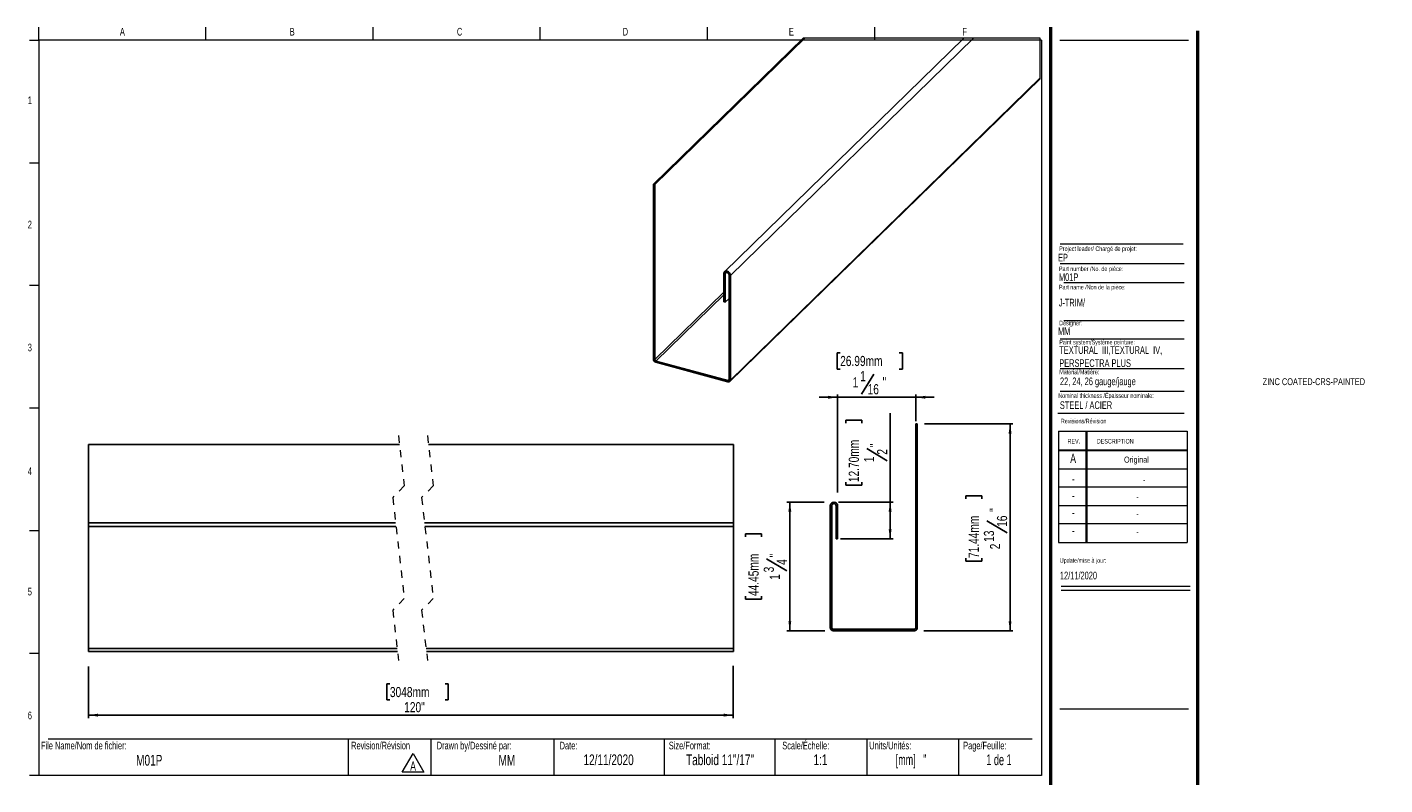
# Model space of a CAD drawing. Header units: inches. Extents: x 0.5 to 18.9, y 0.4 to 10.7.
import ezdxf

# ---------------------------------------------------------------- set-up
doc = ezdxf.new("R2010")
doc.units = ezdxf.units.IN
doc.header["$MEASUREMENT"] = 0
doc.linetypes.add('HIDDEN', pattern=[0.075, 0.05, -0.025])
doc.layers.add('FORMAT', color=7, linetype='Continuous')
doc.styles.add('SLDTEXTSTYLE0', font='TXT', dxfattribs={"width": 0.7})
doc.styles.add('SLDTEXTSTYLE1', font='TXT', dxfattribs={"width": 0.633333})
doc.styles.add('SLDTEXTSTYLE2', font='TXT', dxfattribs={"width": 0.625})
doc.styles.add('SLDTEXTSTYLE3', font='TXT', dxfattribs={"width": 0.75})
doc.dimstyles.new('SLDDIMSTYLE0', dxfattribs={"dimtxt": 0.137795, "dimasz": 0.13, "dimexe": 0, "dimexo": 0.0625, "dimgap": 0.034449, "dimtad": 1, "dimdec": 6, "dimrnd": 1e-09, "dimzin": 12, "dimdsep": 46, "dimlunit": 5, "dimtxsty": 'SLDTEXTSTYLE3', "dimsah": 1, "dimcen": 0.09, "dimadec": 0, "dimazin": 3, "dimtfac": 1, "dimtofl": 0, "dimtmove": 0, "dimatfit": 3, "dimfxl": 0, "dimfrac": 2, "dimtolj": 1, "dimtzin": 12, "dimarcsym": 0})
doc.dimstyles.new('SLDDIMSTYLE1', dxfattribs={"dimtxt": 0.137795, "dimasz": 0.13, "dimexe": 0, "dimexo": 0.0625, "dimgap": 0.034449, "dimtad": 1, "dimdec": 6, "dimrnd": 1e-09, "dimzin": 12, "dimdsep": 46, "dimlunit": 5, "dimtxsty": 'SLDTEXTSTYLE3', "dimsah": 1, "dimcen": 0.09, "dimadec": 0, "dimazin": 3, "dimtfac": 1, "dimtmove": 0, "dimatfit": 0, "dimfxl": 0, "dimfrac": 2, "dimtolj": 1, "dimtzin": 12, "dimarcsym": 0})
doc.dimstyles.new('SLDDIMSTYLE2', dxfattribs={"dimtxt": 0.137795, "dimasz": 0.13, "dimexe": 0, "dimexo": 0.0625, "dimgap": 0.034449, "dimtad": 1, "dimrnd": 1e-09, "dimzin": 12, "dimdsep": 46, "dimlunit": 5, "dimtxsty": 'SLDTEXTSTYLE3', "dimsah": 1, "dimcen": 0.09, "dimadec": 0, "dimazin": 3, "dimtfac": 1, "dimtofl": 0, "dimtmove": 0, "dimatfit": 3, "dimfxl": 0, "dimfrac": 2, "dimtolj": 1, "dimtzin": 12, "dimarcsym": 0})

# ---------------------------------------------------------------- blocks, each defined once
blk = doc.blocks.new('SW_NOTE_0')
at = {"color": 0, "linetype": 'Continuous', "lineweight": 0}
for p, q in [((-0.098, 0.016), (0.049, 0.27)), ((0.049, 0.27), (0.195, 0.016)), ((0.195, 0.016), (-0.098, 0.016))]:
    blk.add_line(p, q, dxfattribs=at)
at = {"color": 0, "linetype": 'Continuous', "lineweight": 0, "insert": (0.049, 0.161), "char_height": 0.125, "attachment_point": 2, "style": 'SLDTEXTSTYLE0'}
blk.add_mtext('A', dxfattribs=at)
blk = doc.blocks.new('SW_NOTE_1')
at = {"layer": 'FORMAT', "color": 0, "char_height": 0.10417, "attachment_point": 1, "style": 'SLDTEXTSTYLE0'}
for s, insert in [('TEXTURAL  III,TEXTURAL  IV,', (0, 0.134)), ('PERSPECTRA PLUS', (0, -0.044))]:
    blk.add_mtext(s, dxfattribs=dict(at, insert=insert))
blk = doc.blocks.new('_D')
at = {"layer": 'FORMAT'}
for p, q in [((11.3, 4.237), (10.793, 4.237)), ((10.832, 4.237), (10.832, 2.487)), ((10.229, 3.762), (10.229, 3.804)), ((10.229, 3.804), (10.448, 3.804)), ((10.448, 3.804), (10.448, 3.762)), ((10.516, 3.466), (10.792, 3.301)), ((10.229, 2.959), (10.229, 2.917)), ((10.448, 2.917), (10.448, 2.959)), ((10.229, 2.917), (10.448, 2.917)), ((11.306, 2.487), (10.793, 2.487))]:
    blk.add_line(p, q, dxfattribs=at)
for points in [[(10.832, 4.237), (10.812, 4.107), (10.852, 4.107)], [(10.832, 2.487), (10.852, 2.617), (10.812, 2.617)]]:
    blk.add_solid(points, dxfattribs=at)
at = {"layer": 'FORMAT', "attachment_point": 1, "rotation": 90, "style": 'SLDTEXTSTYLE3'}
for s, insert, char_height in [('44.45mm', (10.27, 2.959), 0.1378), ('"', (10.557, 3.485), 0.138), ('3', (10.477, 3.281), 0.138), ('4', (10.655, 3.383), 0.138), ('1', (10.559, 3.18), 0.138)]:
    blk.add_mtext(s, dxfattribs=dict(at, insert=insert, char_height=char_height))
blk = doc.blocks.new('_D_1')
at = {"layer": 'FORMAT'}
for p, q in [((11.592, 5.31), (11.592, 5.352)), ((11.592, 5.352), (11.811, 5.352)), ((11.811, 5.352), (11.811, 5.31)), ((12.195, 4.237), (12.195, 5.445)), ((11.879, 4.963), (12.155, 4.798)), ((11.592, 4.508), (11.592, 4.466)), ((11.592, 4.466), (11.811, 4.466)), ((11.811, 4.466), (11.811, 4.508)), ((11.495, 4.237), (12.235, 4.237)), ((12.195, 3.737), (12.195, 4.237)), ((11.521, 3.737), (12.235, 3.737))]:
    blk.add_line(p, q, dxfattribs=at)
for points in [[(12.195, 4.237), (12.175, 4.107), (12.215, 4.107)], [(12.195, 3.737), (12.215, 3.867), (12.175, 3.867)]]:
    blk.add_solid(points, dxfattribs=at)
at = {"layer": 'FORMAT', "attachment_point": 1, "rotation": 90, "style": 'SLDTEXTSTYLE3'}
for s, insert, char_height in [('12.70mm', (11.633, 4.508), 0.1378), ('"', (11.92, 4.982), 0.138), ('1', (11.84, 4.779), 0.138), ('2', (12.018, 4.881), 0.138)]:
    blk.add_mtext(s, dxfattribs=dict(at, insert=insert, char_height=char_height))
blk = doc.blocks.new('_D_2')
at = {"layer": 'FORMAT'}
for p, q in [((12.663, 5.299), (13.864, 5.299)), ((13.825, 5.299), (13.825, 2.487)), ((13.222, 4.279), (13.222, 4.321)), ((13.222, 4.321), (13.441, 4.321)), ((13.441, 4.321), (13.441, 4.279)), ((13.509, 3.983), (13.785, 3.817)), ((13.222, 3.476), (13.222, 3.434)), ((13.222, 3.434), (13.441, 3.434)), ((13.441, 3.434), (13.441, 3.476)), ((12.654, 2.487), (13.864, 2.487))]:
    blk.add_line(p, q, dxfattribs=at)
for points in [[(13.825, 5.299), (13.805, 5.169), (13.845, 5.169)], [(13.825, 2.487), (13.845, 2.617), (13.805, 2.617)]]:
    blk.add_solid(points, dxfattribs=at)
at = {"layer": 'FORMAT', "attachment_point": 1, "rotation": 90, "style": 'SLDTEXTSTYLE3'}
for s, insert, char_height in [('71.44mm', (13.263, 3.476), 0.1378), ('"', (13.55, 4.104), 0.138), ('16', (13.647, 3.9), 0.1378), ('13', (13.469, 3.696), 0.1378), ('2', (13.552, 3.595), 0.138)]:
    blk.add_mtext(s, dxfattribs=dict(at, insert=insert, char_height=char_height))
blk = doc.blocks.new('_D_3')
at = {"layer": 'FORMAT'}
for p, q in [((11.516, 6.265), (11.474, 6.265)), ((11.474, 6.265), (11.474, 6.046)), ((12.319, 6.265), (12.361, 6.265)), ((12.361, 6.265), (12.361, 6.046)), ((11.474, 6.046), (11.516, 6.046)), ((11.972, 5.978), (11.806, 5.702)), ((12.361, 6.046), (12.319, 6.046)), ((11.482, 5.662), (11.232, 5.662)), ((11.482, 4.369), (11.482, 5.701)), ((11.482, 5.662), (12.544, 5.662)), ((12.544, 5.339), (12.544, 5.701)), ((12.544, 5.662), (12.794, 5.662))]:
    blk.add_line(p, q, dxfattribs=at)
for points in [[(11.482, 5.662), (11.352, 5.682), (11.352, 5.642)], [(12.544, 5.662), (12.674, 5.642), (12.674, 5.682)]]:
    blk.add_solid(points, dxfattribs=at)
at = {"layer": 'FORMAT', "attachment_point": 1, "style": 'SLDTEXTSTYLE3'}
for s, insert, char_height in [('26.99mm', (11.516, 6.224), 0.1378), ('1', (11.686, 5.935), 0.138), ('1', (11.787, 6.018), 0.138), ('"', (12.093, 5.937), 0.138), ('16', (11.889, 5.84), 0.1378)]:
    blk.add_mtext(s, dxfattribs=dict(at, insert=insert, char_height=char_height))
blk = doc.blocks.new('_D_4')
at = {"layer": 'FORMAT'}
for p, q in [((1.301, 2), (1.301, 1.3)), ((10.064, 2.011), (10.064, 1.3)), ((5.397, 1.765), (5.355, 1.765)), ((5.355, 1.765), (5.355, 1.546)), ((6.148, 1.765), (6.19, 1.765)), ((6.19, 1.765), (6.19, 1.546)), ((5.355, 1.546), (5.397, 1.546)), ((6.19, 1.546), (6.148, 1.546)), ((1.301, 1.34), (10.064, 1.34))]:
    blk.add_line(p, q, dxfattribs=at)
for points in [[(1.301, 1.34), (1.431, 1.32), (1.431, 1.36)], [(10.064, 1.34), (9.934, 1.36), (9.934, 1.32)]]:
    blk.add_solid(points, dxfattribs=at)
at = {"layer": 'FORMAT', "char_height": 0.1378, "attachment_point": 1, "style": 'SLDTEXTSTYLE3'}
for s, insert in [('3048mm', (5.397, 1.723)), ('120"', (5.591, 1.517))]:
    blk.add_mtext(s, dxfattribs=dict(at, insert=insert))

msp = doc.modelspace()

# ---------------------------------------------------------------- linework, layer by layer
at = {"color": 7, "linetype": 'Continuous', "lineweight": 18}
for p, q in [((0.6262516, 10.5170732), (0.6262516, 10.6939449)), ((2.8970849, 10.5170732), (2.8970849, 10.6939449)), ((5.1679183, 10.5170732), (5.1679183, 10.6939449)), ((7.4387516, 10.5170732), (7.4387516, 10.6939449)), ((9.7095849, 10.6939449), (9.7095849, 10.5170732)), ((11.9804183, 10.6939449), (11.9804183, 10.5170732)), ((0.5012516, 10.5170732), (0.6262516, 10.5170732)), ((14.2512516, 10.5170732), (0.6262516, 10.5170732)), ((0.6262516, 10.5170732), (0.6262516, 0.5170732)), ((14.2512516, 10.5170732), (14.2512516, 0.5170732)), ((14.5012516, 10.5170732), (16.2512516, 10.5170732)), ((0.5012516, 8.8504065), (0.6262516, 8.8504065)), ((14.5052809, 7.4796461), (16.192868, 7.4796461)), ((14.5578273, 7.2228331), (16.192868, 7.2228331)), ((0.5012516, 7.1837398), (0.6262516, 7.1837398)), ((14.5578273, 6.7072972), (16.192868, 6.7072972)), ((14.5052809, 6.4574028), (16.192868, 6.4574028)), ((14.5052809, 6.0531641), (16.192868, 6.0531641)), ((14.5052809, 5.7453132), (16.192868, 5.7453132)), ((0.5012516, 5.5170732), (0.6262516, 5.5170732)), ((14.4754278, 5.446808), (16.192868, 5.446808)), ((14.4811999, 5.1987495), (16.2311999, 5.1987495)), ((14.4811999, 5.1987495), (14.4811999, 3.6887495)), ((14.8561999, 5.1987495), (14.8561999, 3.6887495)), ((14.8661999, 5.1987495), (14.8661999, 3.6887495)), ((16.2311999, 5.1987495), (16.2311999, 3.6887495)), ((14.4811999, 4.9487495), (16.2311999, 4.9487495)), ((14.4811999, 4.9387495), (16.2311999, 4.9387495)), ((14.4811999, 4.6887495), (16.2311999, 4.6887495)), ((16.2311999, 4.4387495), (14.4811999, 4.4387495)), ((14.4811999, 4.1887495), (16.2311999, 4.1887495)), ((16.2311999, 3.9387495), (14.4811999, 3.9387495)), ((0.5012516, 3.8504065), (0.6262516, 3.8504065)), ((14.4811999, 3.6887495), (16.2311999, 3.6887495)), ((14.5215385, 3.094666), (16.2715385, 3.094666)), ((14.5215385, 3.0386495), (16.2715385, 3.0386495)), ((0.5012516, 2.1837398), (0.6262516, 2.1837398)), ((0.7512516, 1.0170732), (14.1262516, 1.0170732)), ((4.8316802, 1.0170732), (4.8316802, 0.5170732)), ((5.9539324, 1.0170732), (5.9539324, 0.5170732)), ((7.6262516, 1.0170732), (7.6262516, 0.5170732)), ((9.1262516, 1.0170732), (9.1262516, 0.5170732)), ((10.6262516, 1.0170732), (10.6262516, 0.5170732)), ((11.8762516, 1.0170732), (11.8762516, 0.5170732)), ((13.1262516, 1.0170732), (13.1262516, 0.5170732)), ((0.6262516, 0.5170732), (0.5012516, 0.5170732)), ((14.2512516, 0.5170732), (0.6262516, 0.5170732))]:
    msp.add_line(p, q, dxfattribs=at)
at = {"color": 7, "linetype": 'Continuous', "lineweight": 25}
for p, q in [((11.0122367, 10.5427937), (8.977787, 8.5571095)), ((11.0348512, 10.5427937), (8.995476, 8.5523013)), ((13.1981713, 10.5427937), (9.9444664, 7.367077)), ((13.3262908, 10.5427937), (10.0236115, 7.3192783)), ((10.0162923, 5.8771298), (14.2329056, 9.9926733)), ((14.2329056, 10.0042399), (10.0236115, 5.8958396)), ((8.977787, 8.5571095), (8.977787, 6.180074)), ((8.977787, 8.5571095), (8.995476, 8.5523013)), ((8.995476, 8.5523013), (8.995476, 6.1752657)), ((9.935169, 7.3433149), (9.935169, 6.9575884)), ((9.952858, 7.3385067), (9.952858, 6.9527825)), ((10.0059225, 5.9006479), (10.0059225, 7.3240842)), ((10.0236115, 5.8958396), (10.0236115, 7.3192783)), ((9.952858, 6.9527825), (9.935169, 6.9575884)), ((10.0059225, 7.0045752), (9.952858, 6.9527825)), ((9.0126064, 6.1540075), (9.9887921, 5.8887011)), ((9.0126064, 6.1368629), (9.9887921, 5.8715566)), ((12.544034, 5.2994971), (12.544034, 2.5263672)), ((12.564034, 5.2994971), (12.544034, 5.2994971)), ((12.564034, 5.2994971), (12.564034, 2.5263672)), ((5.5276156, 5.0182471), (1.3009423, 5.0182471)), ((1.3009423, 5.0182471), (1.3009423, 3.9557471)), ((10.0644167, 5.0182471), (5.9213167, 5.0182471)), ((10.0644167, 5.0182471), (10.0644167, 3.9557471)), ((11.381534, 2.5263672), (11.381534, 4.1869971)), ((11.401534, 2.5263672), (11.401534, 4.1869971)), ((11.461534, 4.1869971), (11.461534, 3.7369971)), ((11.481534, 4.1869971), (11.481534, 3.7369971)), ((5.4738775, 3.9557471), (1.3009423, 3.9557471)), ((1.3009423, 3.9057471), (1.3009423, 3.9557471)), ((5.4796127, 3.9057471), (1.3009423, 3.9057471)), ((1.3009423, 2.2451172), (1.3009423, 3.9057471)), ((10.0644167, 3.9557471), (5.8675787, 3.9557471)), ((10.0644167, 3.9057471), (5.8733139, 3.9057471)), ((10.0644167, 3.9057471), (10.0644167, 3.9557471)), ((10.0644167, 2.2451172), (10.0644167, 3.9057471)), ((11.461534, 3.7369971), (11.481534, 3.7369971)), ((12.5246639, 2.5069971), (11.4209041, 2.5069971)), ((12.5246639, 2.4869971), (11.4209041, 2.4869971)), ((5.4944435, 2.2451172), (1.3009423, 2.2451172)), ((1.3009423, 2.2057471), (1.3009423, 2.2451172)), ((10.0644167, 2.2451172), (5.8881446, 2.2451172)), ((10.0644167, 2.2057471), (10.0644167, 2.2451172)), ((5.4989537, 2.2057471), (1.3009423, 2.2057471)), ((10.0644167, 2.2057471), (5.8926549, 2.2057471))]:
    msp.add_line(p, q, dxfattribs=at)
at = {"color": 7, "linetype": 'Continuous', "lineweight": 50}
for p, q in [((14.3762516, 10.6939449), (14.3762516, 0.3920732)), ((16.3762516, 0.3920732), (16.3762516, 10.6420732))]:
    msp.add_line(p, q, dxfattribs=at)
at = {"color": 8, "linetype": 'Continuous', "lineweight": 25}
for p, q in [((9.9728255, 7.3579955), (9.952858, 7.3385067)), ((9.935169, 7.0924357), (8.995476, 6.1752657)), ((9.935169, 7.0544553), (9.0126064, 6.1540075)), ((10.0059225, 5.9054209), (9.9887921, 5.8887011))]:
    msp.add_line(p, q, dxfattribs=at)
at = {"color": 7, "linetype": 'HIDDEN', "lineweight": 18}
for p, q in [((5.5132844, 5.1432471), (5.5920246, 4.4563622)), ((5.9069852, 5.1432471), (5.9857254, 4.4563622)), ((5.5920246, 4.4563622), (5.4345443, 4.2988819)), ((5.9857254, 4.4563622), (5.8282451, 4.2988819)), ((5.4345443, 4.2988819), (5.5920246, 2.9251122)), ((5.8282451, 4.2988819), (5.9857254, 2.9251122)), ((5.5920246, 2.9251122), (5.4345443, 2.7676319)), ((5.9857254, 2.9251122), (5.8282451, 2.7676319)), ((5.4345443, 2.7676319), (5.5132844, 2.0807471)), ((5.8282451, 2.7676319), (5.9069852, 2.0807471))]:
    msp.add_line(p, q, dxfattribs=at)
at = {"color": 7, "linetype": 'Continuous', "lineweight": 18, "flags": 128}
msp.add_lwpolyline([(14.2329056, 9.9926733), (14.2329056, 10.0042399), (14.2329056, 10.5427937), (13.3262908, 10.5427937), (13.1981713, 10.5427937), (11.0348512, 10.5427937), (11.0122367, 10.5427937)], dxfattribs=at)
at = {"color": 7, "linetype": 'Continuous', "lineweight": 25, "flags": 128}
for points in [[(10.0236115, 7.3192783), (10.0202464, 7.3365942), (10.0106604, 7.3531028), (9.9963131, 7.3662932), (9.9793914, 7.3741545), (9.9624675, 7.3754921), (9.9481225, 7.3700995), (9.9385364, 7.3588004), (9.935169, 7.3433149)], [(10.0059225, 7.3240842), (10.0039044, 7.3344751), (9.9981528, 7.3443803), (9.9895453, 7.3522932), (9.9793914, 7.3570123), (9.9692375, 7.3578125), (9.9606301, 7.3545788), (9.9548784, 7.3477994), (9.952858, 7.3385067)]]:
    msp.add_lwpolyline(points, dxfattribs=at)
at = {"color": 7, "linetype": 'Continuous', "lineweight": 25}
for centre, radius, start, end in [((9.0255218, 6.1829044), 0.0478186, 183.39334929, 254.33038048), ((9.0189546, 6.1766542), 0.0235196, 183.38454164, 254.34116984), ((9.9933348, 5.9004425), 0.0125895, 248.84874085, 0.93488556), ((9.9980206, 5.8954291), 0.0255942, 248.86473494, 0.91899255), ((11.431534, 4.1869971), 0.05, 0, 180), ((11.431534, 4.1869971), 0.03, 0, 180), ((11.4209041, 2.5263672), 0.0393701, 180, 270), ((11.4209041, 2.5263672), 0.0193701, 180, 270), ((12.5246639, 2.5263672), 0.0193701, 270, 0), ((12.5246639, 2.5263672), 0.0393701, 270, 0)]:
    msp.add_arc(centre, radius, start, end, dxfattribs=at)
at = {"layer": 'FORMAT', "color": 59, "lineweight": 18}
msp.add_line((14.5052809, 7.7477891), (16.1756542, 7.7477891), dxfattribs=at)
at = {"layer": 'FORMAT', "lineweight": 18}
for p, q in [((11.431534, 4.2369971), (11.4560395, 4.2369971)), ((14.5012516, 1.4265536), (16.2512516, 1.4265536))]:
    msp.add_line(p, q, dxfattribs=at)

# ---------------------------------------------------------------- block references
at = {"color": 7, "linetype": 'Continuous', "lineweight": 0}
msp.add_blockref('SW_NOTE_0', (5.6629239, 0.5500403), dxfattribs=at)
at = {"layer": 'FORMAT'}
msp.add_blockref('SW_NOTE_1', (14.4936793, 6.2219515), dxfattribs=at)

# ---------------------------------------------------------------- texts
at = {"color": 7, "linetype": 'Continuous', "lineweight": 0}
for s, insert, char_height, attachment_point, style in [('A', (1.7614258, 10.6839024), 0.1041667, 2, 'SLDTEXTSTYLE0'), ('B', (4.0695891, 10.6839024), 0.1041667, 2, 'SLDTEXTSTYLE0'), ('C', (6.3441318, 10.6839024), 0.1041667, 2, 'SLDTEXTSTYLE0'), ('D', (8.5974733, 10.6839024), 0.1041667, 2, 'SLDTEXTSTYLE0'), ('E', (10.8526565, 10.6839024), 0.1041667, 2, 'SLDTEXTSTYLE0'), ('F', (13.2074254, 10.6839024), 0.1041667, 2, 'SLDTEXTSTYLE0'), ('1', (0.5037246, 9.7518248), 0.1041667, 2, 'SLDTEXTSTYLE0'), ('2', (0.5037246, 8.0618626), 0.1041667, 2, 'SLDTEXTSTYLE0'), ('EP', (14.4770103, 7.6126145), 0.10416667, 1, 'SLDTEXTSTYLE0'), ('Project leader/ Chargé de projet:', (14.4927736, 7.7128037), 0.0625, 1, 'SLDTEXTSTYLE0'), ('Part number /No. de pièce:', (14.4892638, 7.4395042), 0.0625, 1, 'SLDTEXTSTYLE0'), ('M01P', (14.4892638, 7.3462932), 0.10416667, 1, 'SLDTEXTSTYLE0'), ('Designer:', (14.4927736, 6.7027068), 0.0625, 1, 'SLDTEXTSTYLE0'), ('MM', (14.4770103, 6.6115619), 0.10416667, 1, 'SLDTEXTSTYLE0'), ('3', (0.5037246, 6.3910002), 0.1041667, 2, 'SLDTEXTSTYLE0'), ('Paint system/Système peinture:', (14.4936793, 6.4423393), 0.0625, 1, 'SLDTEXTSTYLE0'), ('ZINC COATED-CRS-PAINTED', (17.2579034, 5.920721), 0.09375, 1, 'SLDTEXTSTYLE0'), ('Nominal thickness /Épaisseur nominale:', (14.4802784, 5.7152135), 0.0625, 1, 'SLDTEXTSTYLE0'), ('STEEL / ACIER', (14.5019361, 5.6065758), 0.104166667, 1, 'SLDTEXTSTYLE0'), ('Revisions/Révision', (14.5156012, 5.3694188), 0.0625, 1, 'SLDTEXTSTYLE0'), ('REV.', (14.6062312, 5.0951297), 0.0625, 1, 'SLDTEXTSTYLE0'), ('DESCRIPTION', (15.0041424, 5.0951297), 0.0625, 1, 'SLDTEXTSTYLE0'), ('A', (14.6820414, 4.8942809), 0.125, 2, 'SLDTEXTSTYLE0'), ('Original', (15.5419694, 4.8554617), 0.08333333, 2, 'SLDTEXTSTYLE0'), ('4', (0.5037246, 4.7085424), 0.1041667, 2, 'SLDTEXTSTYLE0'), ('-', (14.6833579, 4.6174037), 0.125, 2, 'SLDTEXTSTYLE0'), ('-', (15.6471739, 4.5785845), 0.0833333, 2, 'SLDTEXTSTYLE0'), ('-', (14.6833579, 4.3881653), 0.125, 2, 'SLDTEXTSTYLE0'), ('-', (15.5556728, 4.3493461), 0.0833333, 2, 'SLDTEXTSTYLE0'), ('-', (14.6833579, 4.1569001), 0.125, 2, 'SLDTEXTSTYLE0'), ('-', (15.5556728, 4.118081), 0.0833333, 2, 'SLDTEXTSTYLE0'), ('-', (14.6833579, 3.9142956), 0.125, 2, 'SLDTEXTSTYLE0'), ('-', (15.5556728, 3.8754764), 0.0833333, 2, 'SLDTEXTSTYLE0'), ('Update/mise à jour:', (14.5009021, 3.4746831), 0.0625, 1, 'SLDTEXTSTYLE0'), ('12/11/2020', (14.5029298, 3.2903145), 0.10416667, 1, 'SLDTEXTSTYLE0'), ('5', (0.5037246, 3.0715769), 0.1041667, 2, 'SLDTEXTSTYLE0'), ('6', (0.5037246, 1.3878409), 0.1041667, 2, 'SLDTEXTSTYLE0'), ('File Name/Nom de fichier:', (0.6549319, 0.9786785), 0.104166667, 1, 'SLDTEXTSTYLE0'), ('Revision/Révision', (4.8700984, 0.9786785), 0.104166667, 1, 'SLDTEXTSTYLE0'), ('Drawn by/Dessiné par:', (6.0332993, 0.9786785), 0.104166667, 1, 'SLDTEXTSTYLE0'), ('Date:', (7.7035091, 0.9786785), 0.10416667, 1, 'SLDTEXTSTYLE0'), ('Size/Format:', (9.1875093, 0.9786785), 0.104166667, 1, 'SLDTEXTSTYLE0'), ('Scale/Échelle:', (10.7293877, 0.9786785), 0.104166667, 1, 'SLDTEXTSTYLE0'), ('Units/Unités:', (11.9111167, 0.9786785), 0.104166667, 1, 'SLDTEXTSTYLE0'), ('Page/Feuille:', (13.1879976, 0.9786785), 0.104166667, 1, 'SLDTEXTSTYLE0'), ('M01P', (2.1265925, 0.7993968), 0.14583333, 2, 'SLDTEXTSTYLE0'), ('MM', (6.9863934, 0.7993968), 0.14583333, 2, 'SLDTEXTSTYLE0'), ('12/11/2020', (8.3687858, 0.805962), 0.14583333, 2, 'SLDTEXTSTYLE0'), ('Tabloid 11"/17"', (9.8831067, 0.805962), 0.145833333, 2, 'SLDTEXTSTYLE0'), ('1:1', (11.2474421, 0.805962), 0.14583333, 2, 'SLDTEXTSTYLE0'), ('[mm]   "', (12.4789981, 0.805962), 0.14583333, 2, 'SLDTEXTSTYLE2'), ('1 de 1', (13.6742198, 0.805962), 0.14583333, 2, 'SLDTEXTSTYLE1')]:
    msp.add_mtext(s, dxfattribs=dict(at, insert=insert, char_height=char_height, attachment_point=attachment_point, style=style))
at = {"layer": 'FORMAT', "attachment_point": 1, "style": 'SLDTEXTSTYLE0'}
for s, insert, char_height in [('Part name /Non de la pièce:', (14.4892638, 7.1904184), 0.0625), ('J-TRIM/', (14.4859729, 7.000589), 0.10416667), ('Material/Matière:', (14.4936793, 6.0368173), 0.0625), ('22, 24, 26 gauge/jauge', (14.503118, 5.9304258), 0.104166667)]:
    msp.add_mtext(s, dxfattribs=dict(at, insert=insert, char_height=char_height))

# ---------------------------------------------------------------- dimensions: what is measured, and where the dimension line sits
at = {"layer": 'FORMAT'}
dim = msp.add_linear_dim(base=(12.544034, 5.6619479), p1=(11.481534, 4.1869971), p2=(12.544034, 5.2994971), dimstyle='SLDDIMSTYLE1', dxfattribs=at)
dim.commit()
dim.dimension.update_dxf_attribs({"geometry": '_D_3', "text_midpoint": (11.917553, 5.6619479), "dimtype": 160})
for base, p1, p2, picture, middle in [((12.1954331, 4.2369971), (11.481534, 3.7369971), (11.4560395, 4.2369971), '_D_1', (12.1954331, 4.909)), ((13.8250802, 2.4869971), (12.564034, 5.2994971), (12.5246639, 2.4869971), '_D_2', (13.8250802, 3.8775246)), ((10.8323881, 2.4869971), (11.431534, 4.2369971), (11.4209041, 2.4869971), '_D', (10.8323881, 3.3607037))]:
    dim = msp.add_linear_dim(base=base, p1=p1, p2=p2, angle=90, dimstyle='SLDDIMSTYLE0', dxfattribs=at)
    dim.commit()
    dim.dimension.update_dxf_attribs({"geometry": picture, "text_midpoint": middle, "dimtype": 160})
dim = msp.add_linear_dim(base=(10.0644149, 1.3396054), p1=(1.3009442, 2.2057471), p2=(10.0644149, 2.2057471), angle=0, text='120"', dimstyle='SLDDIMSTYLE2', dxfattribs=at)
dim.commit()
dim.dimension.update_dxf_attribs({"geometry": '_D_4', "text_midpoint": (5.772557, 1.3396054), "dimtype": 160})

doc.saveas('drawing.dxf')
